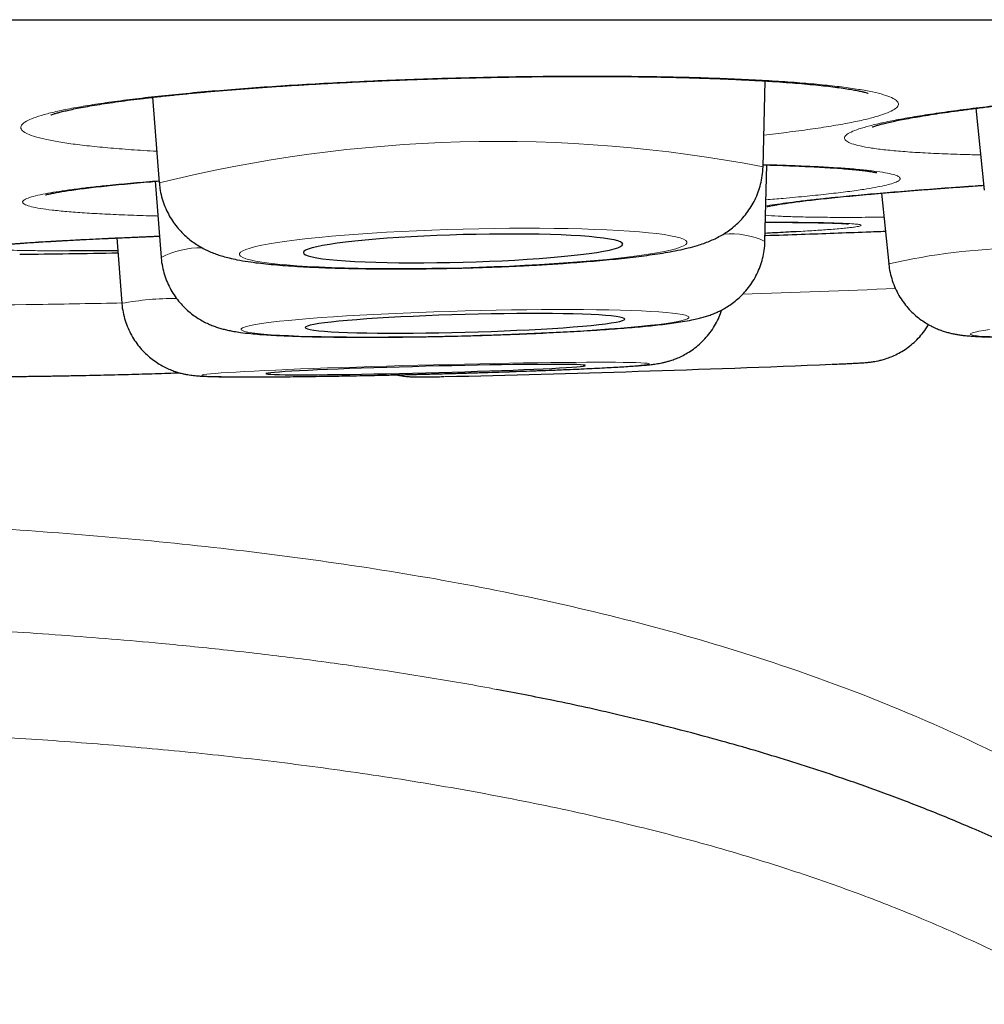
# Model space of a CAD drawing. Header units: millimetres. Extents: x 8 to 869, y 12 to 812.
# Tile 11 of 232: x 410.17 to 413.87, y 321.24 to 325.02. Entities that reach past the tile are written whole.
import ezdxf

# ---------------------------------------------------------------- set-up
doc = ezdxf.new("R2010")
doc.units = ezdxf.units.MM

msp = doc.modelspace()

# ---------------------------------------------------------------- linework, layer by layer
at = {"color": 7, "linetype": 'Continuous', "lineweight": 30}
for p, q in [((391.7188, 325.0155), (425.0537, 325.0155)), ((413.0171, 324.4511), (413.0256, 324.7803)), ((410.6748, 324.7176), (410.7008, 324.3893)), ((413.8335, 324.6753), (413.866, 324.3613)), ((413.0243, 324.1645), (413.0319, 324.4579)), ((410.6848, 324.395), (410.708, 324.1025)), ((413.4722, 324.3497), (413.4997, 324.0779)), ((410.5378, 324.1776), (410.5574, 323.9269)), ((413.4997, 324.0776), (413.4997, 324.0779))]:
    msp.add_line(p, q, dxfattribs=at)
at = {"color": 252, "linetype": 'Continuous', "lineweight": 0, "flags": 128}
for points in [[(411.8665, 324.0635), (411.9264, 324.0653), (411.986, 324.0674), (412.045, 324.0699), (412.1032, 324.0727), (412.1602, 324.0758), (412.2158, 324.0792), (412.2696, 324.0829), (412.3215, 324.0868), (412.3712, 324.091), (412.4184, 324.0954), (412.463, 324.1001), (412.5046, 324.1049), (412.5431, 324.1099), (412.5784, 324.115), (412.6101, 324.1202), (412.6383, 324.1255), (412.6627, 324.1309), (412.6832, 324.1363), (412.6997, 324.1417), (412.7121, 324.1471), (412.7205, 324.1524), (412.7247, 324.1576), (412.7247, 324.1628), (412.7205, 324.1679), (412.7121, 324.1727), (412.6997, 324.1775), (412.6832, 324.182), (412.6627, 324.1863), (412.6383, 324.1904), (412.6101, 324.1942), (412.5784, 324.1977), (412.5431, 324.201), (412.5046, 324.2039), (412.463, 324.2065), (412.4184, 324.2088), (412.3712, 324.2107), (412.3215, 324.2123), (412.2696, 324.2135), (412.2158, 324.2144), (412.1602, 324.2148), (412.1032, 324.2149), (412.045, 324.2146), (411.986, 324.2139), (411.9264, 324.2129), (411.8665, 324.2115), (411.8066, 324.2097), (411.747, 324.2076), (411.688, 324.2052), (411.6298, 324.2024), (411.5728, 324.1993), (411.5172, 324.1959), (411.4634, 324.1922), (411.4115, 324.1882), (411.3618, 324.184), (411.3146, 324.1796), (411.27, 324.1749), (411.2284, 324.1701), (411.1899, 324.1652), (411.1546, 324.16), (411.1229, 324.1548), (411.0947, 324.1495), (411.0704, 324.1442), (411.0499, 324.1388), (411.0333, 324.1334), (411.0209, 324.128), (411.0125, 324.1226), (411.0084, 324.1174), (411.0084, 324.1122), (411.0125, 324.1072), (411.0209, 324.1023), (411.0333, 324.0976), (411.0499, 324.093), (411.0704, 324.0887), (411.0947, 324.0846), (411.1229, 324.0808), (411.1546, 324.0773), (411.1899, 324.074), (411.2284, 324.0711), (411.27, 324.0685), (411.3146, 324.0662), (411.3618, 324.0643), (411.4115, 324.0627), (411.4634, 324.0615), (411.5172, 324.0607), (411.5728, 324.0602), (411.6298, 324.0601), (411.688, 324.0604), (411.747, 324.0611), (411.8066, 324.0621), (411.8665, 324.0635)], [(411.8738, 323.8023), (411.9337, 323.804), (411.9933, 323.806), (412.0523, 323.8081), (412.1105, 323.8105), (412.1675, 323.813), (412.223, 323.8157), (412.2769, 323.8186), (412.3288, 323.8217), (412.3785, 323.8249), (412.4257, 323.8282), (412.4703, 323.8316), (412.5119, 323.8351), (412.5504, 323.8386), (412.5856, 323.8423), (412.6174, 323.8459), (412.6455, 323.8496), (412.6699, 323.8533), (412.6904, 323.857), (412.7069, 323.8606), (412.7194, 323.8642), (412.7277, 323.8677), (412.7319, 323.8711), (412.7319, 323.8744), (412.7277, 323.8777), (412.7194, 323.8807), (412.7069, 323.8836), (412.6904, 323.8864), (412.6699, 323.889), (412.6455, 323.8914), (412.6174, 323.8935), (412.5856, 323.8955), (412.5504, 323.8973), (412.5119, 323.8988), (412.4703, 323.9001), (412.4257, 323.9011), (412.3785, 323.9019), (412.3288, 323.9024), (412.2769, 323.9027), (412.223, 323.9027), (412.1675, 323.9025), (412.1105, 323.902), (412.0523, 323.9012), (411.9933, 323.9002), (411.9337, 323.899), (411.8738, 323.8975), (411.8139, 323.8958), (411.7543, 323.8939), (411.6952, 323.8917), (411.6371, 323.8894), (411.5801, 323.8868), (411.5245, 323.8841), (411.4707, 323.8812), (411.4187, 323.8782), (411.3691, 323.875), (411.3218, 323.8717), (411.2773, 323.8683), (411.2357, 323.8648), (411.1971, 323.8612), (411.1619, 323.8576), (411.1301, 323.8539), (411.102, 323.8502), (411.0776, 323.8465), (411.0571, 323.8429), (411.0406, 323.8392), (411.0281, 323.8357), (411.0198, 323.8321), (411.0156, 323.8287), (411.0156, 323.8254), (411.0198, 323.8222), (411.0281, 323.8191), (411.0406, 323.8162), (411.0571, 323.8135), (411.0776, 323.8109), (411.102, 323.8085), (411.1301, 323.8063), (411.1619, 323.8043), (411.1971, 323.8026), (411.2357, 323.8011), (411.2773, 323.7998), (411.3218, 323.7988), (411.3691, 323.798), (411.4187, 323.7974), (411.4707, 323.7972), (411.5245, 323.7971), (411.5801, 323.7974), (411.6371, 323.7979), (411.6952, 323.7986), (411.7543, 323.7996), (411.8139, 323.8008), (411.8738, 323.8023)], [(413.8861, 323.8256), (413.8638, 323.8223), (413.8454, 323.8193), (413.831, 323.8163), (413.8207, 323.8136), (413.8145, 323.811), (413.8126, 323.8086), (413.8148, 323.8064), (413.8211, 323.8044), (413.8316, 323.8027), (413.8462, 323.8011), (413.8648, 323.7998), (413.8874, 323.7988)], [(412.5815, 323.6943), (412.5794, 323.6955), (412.5731, 323.6965), (412.5626, 323.6975), (412.5481, 323.6983), (412.5296, 323.699), (412.5071, 323.6995), (412.4808, 323.7), (412.4508, 323.7003), (412.4172, 323.7004), (412.3803, 323.7004), (412.3402, 323.7003), (412.2971, 323.7001), (412.2511, 323.6997), (412.2026, 323.6992), (412.1518, 323.6985), (412.0988, 323.6977), (412.0441, 323.6968), (411.9877, 323.6958), (411.9301, 323.6947), (411.8715, 323.6934), (411.8121, 323.6921), (411.7523, 323.6906), (411.6924, 323.6891), (411.6326, 323.6875), (411.5733, 323.6858), (411.5146, 323.684), (411.457, 323.6822), (411.4007, 323.6804), (411.346, 323.6785), (411.2931, 323.6765), (411.2423, 323.6746), (411.1938, 323.6726), (411.1479, 323.6707), (411.1048, 323.6687), (411.0647, 323.6668), (411.0278, 323.6649), (410.9944, 323.663), (410.9644, 323.6612), (410.9382, 323.6594), (410.9157, 323.6577), (410.8973, 323.6561), (410.8828, 323.6545), (410.8724, 323.6531), (410.8662, 323.6517), (410.8641, 323.6504), (410.8662, 323.6492), (410.8725, 323.6482), (410.883, 323.6473), (410.8975, 323.6464), (410.916, 323.6458), (410.9385, 323.6452), (410.9648, 323.6448), (410.9948, 323.6445), (411.0284, 323.6443), (411.0653, 323.6443), (411.1054, 323.6444), (411.1486, 323.6447), (411.1945, 323.6451), (411.243, 323.6456), (411.2938, 323.6462), (411.3468, 323.647), (411.4015, 323.6479), (411.4579, 323.6489), (411.5155, 323.6501), (411.5741, 323.6513), (411.6335, 323.6527), (411.6933, 323.6541), (411.7532, 323.6556), (411.813, 323.6573), (411.8724, 323.6589), (411.931, 323.6607), (411.9886, 323.6625), (412.0449, 323.6644), (412.0996, 323.6663), (412.1525, 323.6682), (412.2034, 323.6701), (412.2518, 323.6721), (412.2977, 323.6741), (412.3408, 323.676), (412.3809, 323.6779), (412.4178, 323.6798), (412.4513, 323.6817), (412.4812, 323.6835), (412.5074, 323.6853), (412.5299, 323.687), (412.5484, 323.6887), (412.5628, 323.6902), (412.5732, 323.6917), (412.5794, 323.6931), (412.5815, 323.6943)]]:
    msp.add_lwpolyline(points, dxfattribs=at)
at = {"color": 7, "linetype": 'Continuous', "lineweight": 30, "flags": 128}
for points in [[(411.8665, 324.0847), (411.9171, 324.0862), (411.9674, 324.0881), (412.0169, 324.0903), (412.0655, 324.0928), (412.1126, 324.0957), (412.1581, 324.0988), (412.2016, 324.1022), (412.2428, 324.1058), (412.2815, 324.1097), (412.3173, 324.1137), (412.35, 324.1179), (412.3795, 324.1222), (412.4054, 324.1267), (412.4276, 324.1312), (412.446, 324.1357), (412.4605, 324.1403), (412.4709, 324.1448), (412.4771, 324.1493), (412.4792, 324.1537), (412.4771, 324.158), (412.4709, 324.1622), (412.4605, 324.1662), (412.446, 324.17), (412.4276, 324.1736), (412.4054, 324.1769), (412.3795, 324.18), (412.35, 324.1827), (412.3173, 324.1852), (412.2815, 324.1873), (412.2428, 324.1891), (412.2016, 324.1906), (412.1581, 324.1917), (412.1126, 324.1924), (412.0655, 324.1927), (412.0169, 324.1927), (411.9674, 324.1923), (411.9171, 324.1915), (411.8665, 324.1903), (411.8159, 324.1888), (411.7657, 324.1869), (411.7161, 324.1847), (411.6676, 324.1822), (411.6204, 324.1793), (411.5749, 324.1762), (411.5314, 324.1728), (411.4902, 324.1692), (411.4515, 324.1654), (411.4157, 324.1613), (411.383, 324.1571), (411.3536, 324.1528), (411.3276, 324.1484), (411.3054, 324.1439), (411.287, 324.1393), (411.2725, 324.1348), (411.2621, 324.1302), (411.2559, 324.1257), (411.2538, 324.1213), (411.2559, 324.117), (411.2621, 324.1128), (411.2725, 324.1088), (411.287, 324.105), (411.3054, 324.1015), (411.3276, 324.0981), (411.3536, 324.0951), (411.383, 324.0923), (411.4157, 324.0898), (411.4515, 324.0877), (411.4902, 324.0859), (411.5314, 324.0844), (411.5749, 324.0834), (411.6204, 324.0826), (411.6676, 324.0823), (411.7161, 324.0824), (411.7657, 324.0828), (411.8159, 324.0836), (411.8665, 324.0847)], [(411.8738, 323.816), (411.9244, 323.8174), (411.9746, 323.8191), (412.0242, 323.821), (412.0727, 323.8231), (412.1199, 323.8254), (412.1654, 323.8278), (412.2089, 323.8304), (412.2501, 323.8331), (412.2888, 323.836), (412.3246, 323.8389), (412.3573, 323.8419), (412.3867, 323.845), (412.4126, 323.8481), (412.4349, 323.8512), (412.4533, 323.8543), (412.4677, 323.8574), (412.4781, 323.8604), (412.4844, 323.8634), (412.4865, 323.8662), (412.4844, 323.869), (412.4781, 323.8716), (412.4677, 323.8741), (412.4533, 323.8764), (412.4349, 323.8785), (412.4126, 323.8804), (412.3867, 323.8822), (412.3573, 323.8837), (412.3246, 323.8849), (412.2888, 323.886), (412.2501, 323.8868), (412.2089, 323.8873), (412.1654, 323.8876), (412.1199, 323.8876), (412.0727, 323.8873), (412.0242, 323.8869), (411.9746, 323.8861), (411.9244, 323.8851), (411.8738, 323.8839), (411.8232, 323.8824), (411.7729, 323.8807), (411.7234, 323.8788), (411.6748, 323.8767), (411.6276, 323.8745), (411.5821, 323.872), (411.5386, 323.8694), (411.4974, 323.8667), (411.4588, 323.8639), (411.423, 323.8609), (411.3902, 323.8579), (411.3608, 323.8548), (411.3349, 323.8517), (411.3127, 323.8486), (411.2942, 323.8455), (411.2798, 323.8424), (411.2694, 323.8394), (411.2631, 323.8365), (411.2611, 323.8336), (411.2631, 323.8308), (411.2694, 323.8282), (411.2798, 323.8258), (411.2942, 323.8235), (411.3127, 323.8213), (411.3349, 323.8194), (411.3608, 323.8177), (411.3902, 323.8162), (411.423, 323.8149), (411.4588, 323.8139), (411.4974, 323.8131), (411.5386, 323.8126), (411.5821, 323.8123), (411.6276, 323.8123), (411.6748, 323.8125), (411.7234, 323.813), (411.7729, 323.8137), (411.8232, 323.8147), (411.8738, 323.816)], [(412.3355, 323.688), (412.3334, 323.689), (412.3271, 323.6899), (412.3167, 323.6906), (412.3022, 323.6912), (412.2838, 323.6917), (412.2615, 323.6921), (412.2356, 323.6923), (412.2062, 323.6924), (412.1734, 323.6924), (412.1376, 323.6922), (412.0989, 323.6918), (412.0577, 323.6914), (412.0142, 323.6908), (411.9687, 323.6901), (411.9215, 323.6893), (411.8729, 323.6883), (411.8233, 323.6873), (411.7731, 323.6861), (411.7225, 323.6849), (411.6719, 323.6835), (411.6216, 323.6821), (411.5721, 323.6806), (411.5235, 323.6791), (411.4764, 323.6775), (411.4309, 323.6759), (411.3874, 323.6743), (411.3462, 323.6726), (411.3076, 323.6709), (411.2718, 323.6693), (411.2391, 323.6677), (411.2097, 323.6661), (411.1838, 323.6645), (411.1615, 323.663), (411.1432, 323.6616), (411.1287, 323.6602), (411.1184, 323.659), (411.1121, 323.6578), (411.1101, 323.6567), (411.1122, 323.6557), (411.1185, 323.6549), (411.1289, 323.6541), (411.1434, 323.6535), (411.1618, 323.653), (411.1841, 323.6526), (411.21, 323.6524), (411.2395, 323.6523), (411.2722, 323.6524), (411.308, 323.6526), (411.3467, 323.6529), (411.3879, 323.6533), (411.4315, 323.6539), (411.477, 323.6546), (411.5242, 323.6555), (411.5727, 323.6564), (411.6223, 323.6575), (411.6725, 323.6586), (411.7231, 323.6599), (411.7737, 323.6612), (411.824, 323.6626), (411.8735, 323.6641), (411.9221, 323.6656), (411.9692, 323.6672), (412.0147, 323.6688), (412.0582, 323.6705), (412.0994, 323.6721), (412.138, 323.6738), (412.1738, 323.6754), (412.2065, 323.6771), (412.2359, 323.6787), (412.2618, 323.6802), (412.2841, 323.6817), (412.3025, 323.6831), (412.3169, 323.6845), (412.3272, 323.6858), (412.3335, 323.687), (412.3355, 323.688)]]:
    msp.add_lwpolyline(points, dxfattribs=at)
at = {"color": 252, "linetype": 'Continuous', "lineweight": 0}
for centre, radius, start, end in [((412, 319.1635), 5.3845, 79.1114, 103.9616), ((412.892, 323.8801), 0.3136, 65.0431, 94.6693), ((410.8569, 323.8204), 0.3191, 88.5175, 117.8159), ((414.0317, 321.7894), 2.3495, 90.7806, 103.0885), ((410.6246, 392.8426), 68.9201, 271.924635, 272.413456), ((410.7694, 322.7507), 1.1951, 90.1353, 100.2198), ((409.7437, 356.6408), 32.7221, 269.64236, 270.85836), ((409.7007, 361.7462), 37.8276, 270.80752, 271.29966)]:
    msp.add_arc(centre, radius, start, end, dxfattribs=at)
at = {"color": 7, "linetype": 'Continuous', "lineweight": 30}
for centre, radius, start, end in [((408.3863, 454.1026), 130, 270.784149, 270.950264), ((409.9177, 406.2565), 82.6324, 271.301965, 272.33171)]:
    msp.add_arc(centre, radius, start, end, dxfattribs=at)
for points, knots in [([(410.2854, 324.6496), (410.2855, 324.6496), (410.2858, 324.6498), (410.2899, 324.6514), (410.2973, 324.6539), (410.3086, 324.6574), (410.3237, 324.6615), (410.3429, 324.6662), (410.3663, 324.6714), (410.3937, 324.6769), (410.4255, 324.6828), (410.4612, 324.6889), (410.5008, 324.695), (410.5439, 324.7013), (410.5904, 324.7075), (410.6401, 324.7136), (410.6926, 324.7197), (410.7479, 324.7256), (410.806, 324.7315), (410.8667, 324.7372), (410.9298, 324.7427), (410.9951, 324.748), (411.0625, 324.7531), (411.1307, 324.7579), (411.1795, 324.7612), (411.2177, 324.7636), (411.2573, 324.766), (411.3191, 324.7696), (411.3936, 324.7736), (411.4691, 324.7773), (411.5455, 324.7808), (411.6227, 324.7839), (411.7005, 324.7868), (411.7787, 324.7893), (411.8572, 324.7915), (411.9355, 324.7934), (412.0135, 324.795), (412.0912, 324.7963), (412.1686, 324.7972), (412.2453, 324.7978), (412.3211, 324.798), (412.3957, 324.798), (412.4688, 324.7976), (412.5398, 324.7968), (412.6088, 324.7958), (412.676, 324.7944), (412.7418, 324.7927), (412.8059, 324.7906), (412.8681, 324.7883), (412.9283, 324.7856), (412.986, 324.7827), (413.0412, 324.7794), (413.0934, 324.776), (413.1424, 324.7722), (413.188, 324.7683), (413.2301, 324.7642), (413.2683, 324.76), (413.3024, 324.7558), (413.3323, 324.7515), (413.3576, 324.7474), (413.3791, 324.7434), (413.3957, 324.7398), (413.4079, 324.7368), (413.4157, 324.7345), (413.4201, 324.7331), (413.4204, 324.733), (413.4205, 324.7329)], [0, 0, 0, 0, 0.008136, 0.018805, 0.030419, 0.042931, 0.056247, 0.070241, 0.084496, 0.099732, 0.115458, 0.131574, 0.147987, 0.164617, 0.181397, 0.19827, 0.21519, 0.232073, 0.249155, 0.266268, 0.283414, 0.300595, 0.317815, 0.335081, 0.351466, 0.353487, 0.362618, 0.379902, 0.397163, 0.414422, 0.431687, 0.448966, 0.466267, 0.483596, 0.500962, 0.518292, 0.535531, 0.552837, 0.570188, 0.58756, 0.604921, 0.622244, 0.639503, 0.656676, 0.673549, 0.690516, 0.707605, 0.724797, 0.742072, 0.759401, 0.776756, 0.794092, 0.81137, 0.828546, 0.845576, 0.86241, 0.878993, 0.895259, 0.911136, 0.926531, 0.941357, 0.956318, 0.969014, 0.980863, 0.991775, 1, 1, 1, 1]), ([(413.4355, 324.6034), (413.4355, 324.6034), (413.435, 324.6031), (413.4369, 324.604), (413.4415, 324.6057), (413.45, 324.6084), (413.4622, 324.612), (413.4784, 324.6163), (413.4986, 324.6211), (413.5229, 324.6265), (413.5511, 324.6321), (413.5834, 324.6382), (413.6199, 324.6445), (413.6602, 324.6511), (413.704, 324.6577), (413.7512, 324.6645), (413.8014, 324.6712), (413.8545, 324.678), (413.9103, 324.6847), (413.9688, 324.6914), (414.03, 324.6981), (414.0934, 324.7046), (414.1591, 324.711), (414.2268, 324.7174), (414.2964, 324.7235), (414.3502, 324.7281), (414.3934, 324.7316), (414.4368, 324.7351), (414.4989, 324.7399), (414.5738, 324.7454), (414.6497, 324.7506), (414.7263, 324.7557), (414.8037, 324.7605), (414.8817, 324.765), (414.96, 324.7693), (415.0385, 324.7734), (415.1168, 324.7771), (415.1948, 324.7806), (415.2724, 324.7838), (415.3496, 324.7866), (415.4261, 324.7892), (415.5017, 324.7914), (415.576, 324.7934), (415.6487, 324.795), (415.7194, 324.7962), (415.788, 324.7971), (415.8548, 324.7977), (415.92, 324.7979), (415.9836, 324.7979), (416.0453, 324.7975), (416.1049, 324.7968), (416.1621, 324.7957), (416.2165, 324.7944), (416.2681, 324.7927), (416.3165, 324.7907), (416.3615, 324.7885), (416.4029, 324.7861), (416.4404, 324.7834), (416.4739, 324.7806), (416.5031, 324.7776), (416.5278, 324.7747), (416.5478, 324.7718), (416.5634, 324.7692), (416.5748, 324.767), (416.5822, 324.7653), (416.5861, 324.7642), (416.5861, 324.7642), (416.5862, 324.7642)], [0, 0, 0, 0, 0.000782, 0.010588, 0.021398, 0.033209, 0.045954, 0.059509, 0.073724, 0.088461, 0.10318, 0.118998, 0.135167, 0.151609, 0.168249, 0.185024, 0.20188, 0.218774, 0.235607, 0.252636, 0.269688, 0.286765, 0.30387, 0.321009, 0.338188, 0.355415, 0.359918, 0.368999, 0.386196, 0.403367, 0.420535, 0.437708, 0.454895, 0.472101, 0.489336, 0.506606, 0.52384, 0.540983, 0.558193, 0.575447, 0.592722, 0.609988, 0.627215, 0.644381, 0.661462, 0.678246, 0.695122, 0.71212, 0.729223, 0.746409, 0.763651, 0.780922, 0.798178, 0.815379, 0.832485, 0.849449, 0.866224, 0.882752, 0.898971, 0.914802, 0.93015, 0.944918, 0.958266, 0.970864, 0.982562, 0.99326, 1, 1, 1, 1]), ([(413.0173, 324.4583), (413.0297, 324.458), (413.0606, 324.4571), (413.1068, 324.4556), (413.1561, 324.4536), (413.2022, 324.4515), (413.2451, 324.4493), (413.2846, 324.4468), (413.3205, 324.4443), (413.3524, 324.4416), (413.3802, 324.439), (413.4037, 324.4363), (413.4224, 324.4339), (413.4364, 324.4317), (413.4461, 324.4299), (413.4516, 324.4288), (413.4541, 324.4281), (413.4536, 324.4283), (413.4535, 324.4283)], [0, 0, 0, 0, 0.050817, 0.126448, 0.201868, 0.277044, 0.351923, 0.426428, 0.500445, 0.573664, 0.644333, 0.714068, 0.782077, 0.84096, 0.895908, 0.946181, 0.991355, 1, 1, 1, 1]), ([(411.8665, 324.0624), (411.8767, 324.0627), (411.9064, 324.0635), (411.9554, 324.0651), (412.0133, 324.0673), (412.0706, 324.0698), (412.1271, 324.0726), (412.1827, 324.0757), (412.2371, 324.0792), (412.2901, 324.0828), (412.3416, 324.0868), (412.3915, 324.0911), (412.4396, 324.0956), (412.4858, 324.1003), (412.53, 324.1054), (412.5724, 324.1108), (412.6131, 324.1167), (412.6525, 324.1231), (412.6917, 324.1304), (412.7291, 324.1387), (412.7616, 324.1475), (412.7886, 324.1563), (412.8109, 324.1648), (412.8322, 324.1742), (412.853, 324.185), (412.8738, 324.1976), (412.8947, 324.2124), (412.9155, 324.2297), (412.9357, 324.2497), (412.9547, 324.2724), (412.9719, 324.2976), (412.9869, 324.3249), (412.9992, 324.354), (413.0086, 324.3844), (413.0146, 324.4167), (413.0174, 324.4391), (413.0171, 324.4509), (413.0171, 324.4511)], [0, 0, 0, 0, 0.0185865, 0.0539178, 0.0892628, 0.1246307, 0.1600364, 0.1954966, 0.231031, 0.2666635, 0.3024244, 0.3383529, 0.3745019, 0.410945, 0.4477889, 0.4851953, 0.5234245, 0.5629289, 0.6045881, 0.6504286, 0.6921465, 0.7191268, 0.7430651, 0.7643304, 0.7839883, 0.8028737, 0.8215834, 0.8403635, 0.8594316, 0.8788128, 0.898434, 0.918209, 0.9380729, 0.9579825, 0.9779177, 0.9997093, 1, 1, 1, 1]), ([(410.2642, 324.3428), (410.2641, 324.3427), (410.2639, 324.3427), (410.2667, 324.3435), (410.2728, 324.3451), (410.2814, 324.3471), (410.2913, 324.3492), (410.3037, 324.3516), (410.321, 324.3547), (410.3447, 324.3586), (410.3723, 324.3626), (410.4038, 324.3669), (410.4392, 324.3712), (410.4783, 324.3757), (410.5209, 324.3802), (410.5668, 324.3847), (410.616, 324.3892), (410.6605, 324.3931), (410.6896, 324.3954), (410.7003, 324.3963)], [0, 0, 0, 0, 0.0183224, 0.0621558, 0.1111864, 0.165349, 0.20245, 0.2422676, 0.30697, 0.3737687, 0.4427684, 0.5134352, 0.5853821, 0.6583298, 0.732084, 0.8065131, 0.8814808, 0.9564304, 1, 1, 1, 1]), ([(410.7013, 324.3893), (410.7018, 324.3823), (410.7031, 324.3643), (410.7093, 324.3361), (410.719, 324.3053), (410.7317, 324.2764), (410.7467, 324.2496), (410.7639, 324.2251), (410.7827, 324.2031), (410.8025, 324.1836), (410.823, 324.1667), (410.8436, 324.1523), (410.8641, 324.1401), (410.8843, 324.1298), (410.9044, 324.121), (410.9249, 324.1134), (410.9467, 324.1065), (410.9715, 324.1), (411.003, 324.0931), (411.0394, 324.0869), (411.0796, 324.0815), (411.1201, 324.0771), (411.1625, 324.0733), (411.2073, 324.07), (411.2533, 324.0672), (411.3008, 324.0649), (411.35, 324.0629), (411.4007, 324.0614), (411.4529, 324.0602), (411.5066, 324.0594), (411.5614, 324.0589), (411.6174, 324.0588), (411.6743, 324.0591), (411.7318, 324.0597), (411.7898, 324.0606), (411.8348, 324.0616), (411.8604, 324.0622), (411.8665, 324.0624)], [0, 0, 0, 0, 0.013161, 0.033788, 0.054002, 0.073838, 0.093322, 0.11246, 0.131255, 0.149699, 0.167808, 0.18566, 0.203465, 0.221533, 0.240335, 0.260602, 0.283386, 0.310352, 0.344633, 0.393273, 0.435604, 0.474757, 0.516048, 0.555246, 0.593224, 0.630443, 0.667154, 0.703506, 0.739598, 0.775496, 0.81125, 0.846894, 0.882456, 0.917959, 0.953419, 0.988854, 1, 1, 1, 1]), ([(413.0335, 324.2982), (413.0334, 324.2982), (413.0332, 324.2981), (413.036, 324.2988), (413.0421, 324.3002), (413.0521, 324.3022), (413.0621, 324.304), (413.0721, 324.3057), (413.0836, 324.3076), (413.1028, 324.3105), (413.1287, 324.3142), (413.1585, 324.318), (413.1922, 324.3221), (413.2294, 324.3263), (413.2703, 324.3307), (413.3145, 324.3352), (413.362, 324.3398), (413.4125, 324.3445), (413.4658, 324.3492), (413.5219, 324.354), (413.5807, 324.3588), (413.642, 324.3636), (413.7058, 324.3684), (413.7717, 324.3732), (413.8246, 324.377), (413.856, 324.3791), (413.8641, 324.3797)], [0, 0, 0, 0, 0.0121443, 0.0412016, 0.0742083, 0.1110613, 0.1519423, 0.1605429, 0.1873362, 0.2327955, 0.2793587, 0.3270704, 0.3756163, 0.4247877, 0.4744455, 0.5245004, 0.5748963, 0.6255496, 0.6760188, 0.7266442, 0.7775363, 0.8286116, 0.8797878, 0.9309756, 0.9820797, 1, 1, 1, 1]), ([(413.0262, 324.2379), (413.0354, 324.2379), (413.0608, 324.2379), (413.0989, 324.2378), (413.1407, 324.2375), (413.179, 324.2371), (413.2135, 324.2366), (413.2444, 324.236), (413.2715, 324.2353), (413.2948, 324.2346), (413.3141, 324.2338), (413.3283, 324.233), (413.338, 324.2323), (413.343, 324.2319), (413.3451, 324.2316), (413.3446, 324.2317), (413.3446, 324.2317)], [0, 0, 0, 0, 0.0503507, 0.1385946, 0.2267451, 0.3147609, 0.4014203, 0.4871559, 0.5725043, 0.6570832, 0.7402759, 0.8210845, 0.8879668, 0.9473923, 0.998112, 1, 1, 1, 1]), ([(413.0249, 324.1871), (413.0256, 324.1871), (413.0728, 324.1887), (413.162, 324.1918), (413.291, 324.1963), (413.3993, 324.2002), (413.4624, 324.2026), (413.487, 324.2035)], [0, 0, 0, 0, 0.003933, 0.283826, 0.553886, 0.825822, 1, 1, 1, 1]), ([(413.1449, 324.2018), (413.1441, 324.2017), (413.1203, 324.2003), (413.0807, 324.1981), (413.0379, 324.1959), (413.0251, 324.1953)], [0, 0, 0, 0, 0.023065, 0.708871, 1, 1, 1, 1]), ([(410.0736, 324.148), (410.0735, 324.148), (410.0731, 324.1479), (410.0752, 324.1483), (410.0801, 324.1489), (410.089, 324.15), (410.0991, 324.1511), (410.1095, 324.1521), (410.1218, 324.1533), (410.1405, 324.1549), (410.166, 324.1569), (410.1953, 324.159), (410.2283, 324.1612), (410.265, 324.1635), (410.3051, 324.1658), (410.3486, 324.1682), (410.3953, 324.1707), (410.445, 324.1732), (410.4976, 324.1757), (410.5529, 324.1783), (410.611, 324.1808), (410.6606, 324.1829), (410.6916, 324.1842), (410.7015, 324.1846)], [0, 0, 0, 0, 0.005458, 0.037347, 0.074793, 0.117682, 0.165342, 0.185669, 0.216953, 0.271443, 0.327049, 0.383768, 0.441243, 0.499262, 0.557698, 0.616475, 0.675556, 0.734846, 0.793821, 0.852996, 0.912426, 0.972021, 1, 1, 1, 1]), ([(411.8738, 323.8019), (411.8839, 323.8021), (411.9132, 323.8029), (411.9617, 323.8044), (412.019, 323.8064), (412.0757, 323.8085), (412.1316, 323.8108), (412.1864, 323.8134), (412.24, 323.816), (412.2923, 323.8189), (412.3429, 323.8219), (412.3917, 323.825), (412.4385, 323.8283), (412.4834, 323.8317), (412.526, 323.8352), (412.5665, 323.8389), (412.6048, 323.8428), (412.6411, 323.8469), (412.6758, 323.8514), (412.7103, 323.8565), (412.7405, 323.8619), (412.7661, 323.8675), (412.7862, 323.8727), (412.8042, 323.8782), (412.8222, 323.8846), (412.8405, 323.8922), (412.8597, 323.9015), (412.8797, 323.9129), (412.9005, 323.927), (412.9215, 323.9439), (412.9421, 323.9639), (412.9615, 323.9866), (412.979, 324.0117), (412.9942, 324.039), (413.0065, 324.0679), (413.0159, 324.0982), (413.0219, 324.1304), (413.0247, 324.1527), (413.0243, 324.1644), (413.0243, 324.1645)], [0, 0, 0, 0, 0.01822, 0.052856, 0.087503, 0.122164, 0.15685, 0.191571, 0.226339, 0.261171, 0.296084, 0.331105, 0.366266, 0.401613, 0.437214, 0.473165, 0.509623, 0.546847, 0.585318, 0.626056, 0.671821, 0.702665, 0.725134, 0.745115, 0.762877, 0.779419, 0.795585, 0.81182, 0.828588, 0.846093, 0.864257, 0.882884, 0.901801, 0.920894, 0.940094, 0.959358, 0.978661, 0.999815, 1, 1, 1, 1]), ([(410.5416, 324.1285), (410.5131, 324.1283), (410.4516, 324.128), (410.391, 324.1279), (410.3611, 324.128), (410.3575, 324.128)], [0, 0, 0, 0, 0.433064, 0.932538, 1, 1, 1, 1]), ([(413.5, 324.0779), (413.5002, 324.0752), (413.501, 324.0615), (413.5061, 324.0375), (413.5151, 324.0066), (413.5273, 323.9775), (413.542, 323.9505), (413.559, 323.9257), (413.5777, 323.9033), (413.5979, 323.8835), (413.6189, 323.8662), (413.6403, 323.8517), (413.6612, 323.8397), (413.6812, 323.8303), (413.6998, 323.8229), (413.7169, 323.8173), (413.7327, 323.813), (413.7476, 323.8096), (413.7623, 323.8069), (413.7777, 323.8046), (413.7957, 323.8025), (413.8191, 323.8005), (413.8468, 323.799), (413.8784, 323.7978), (413.911, 323.7971), (413.9462, 323.7966), (413.9844, 323.7965), (414.0247, 323.7966), (414.067, 323.797), (414.1115, 323.7976), (414.158, 323.7985), (414.2065, 323.7995), (414.2568, 323.8008), (414.3087, 323.8023), (414.362, 323.804), (414.4166, 323.806), (414.4721, 323.808), (414.5285, 323.8103), (414.5854, 323.8128), (414.6426, 323.8154), (414.7, 323.8181), (414.7572, 323.821), (414.8141, 323.8241), (414.8704, 323.8272), (414.9259, 323.8305), (414.9803, 323.8338), (415.0335, 323.8372), (415.0852, 323.8407), (415.1352, 323.8442), (415.1834, 323.8478), (415.2296, 323.8514), (415.2737, 323.855), (415.3154, 323.8587), (415.3548, 323.8623), (415.3918, 323.866), (415.4264, 323.8697), (415.4588, 323.8735), (415.4896, 323.8776), (415.5205, 323.8822), (415.5468, 323.8869), (415.5695, 323.892), (415.5862, 323.8965), (415.6015, 323.9012), (415.6177, 323.907), (415.6349, 323.9142), (415.6537, 323.9235), (415.6737, 323.9351), (415.6948, 323.9498), (415.7162, 323.9675), (415.7368, 323.9883), (415.7559, 324.0117), (415.7729, 324.0374), (415.7874, 324.0651), (415.7988, 324.0944), (415.8067, 324.1213), (415.8093, 324.1385), (415.8103, 324.1453)], [0, 0, 0, 0, 0.002463, 0.012463, 0.022234, 0.031788, 0.041133, 0.05027, 0.059192, 0.067885, 0.076318, 0.084441, 0.092187, 0.099508, 0.106447, 0.113176, 0.119981, 0.12712, 0.135024, 0.144291, 0.155902, 0.172025, 0.194688, 0.214049, 0.232286, 0.25154, 0.270073, 0.288197, 0.306074, 0.323787, 0.341388, 0.358908, 0.376369, 0.393786, 0.411169, 0.428527, 0.445866, 0.46319, 0.480505, 0.497813, 0.515119, 0.532424, 0.549731, 0.567044, 0.584364, 0.601697, 0.619046, 0.636417, 0.653817, 0.671253, 0.688738, 0.706286, 0.723921, 0.741674, 0.759596, 0.77777, 0.796342, 0.815601, 0.836231, 0.860559, 0.873651, 0.882619, 0.890606, 0.89799, 0.905226, 0.912536, 0.920249, 0.928509, 0.937262, 0.946353, 0.955654, 0.965083, 0.974593, 0.984155, 0.993749, 1, 1, 1, 1]), ([(410.7082, 324.1025), (410.7082, 324.1017), (410.7085, 324.0898), (410.7126, 324.0673), (410.7203, 324.0358), (410.7315, 324.0061), (410.7452, 323.9783), (410.7613, 323.9528), (410.7792, 323.9295), (410.7986, 323.9088), (410.819, 323.8907), (410.8396, 323.8753), (410.86, 323.8625), (410.8797, 323.852), (410.8985, 323.8436), (410.9163, 323.8368), (410.9335, 323.8312), (410.9506, 323.8265), (410.9686, 323.8224), (410.9891, 323.8185), (411.0167, 323.8143), (411.0487, 323.8107), (411.085, 323.8076), (411.121, 323.8051), (411.1592, 323.803), (411.2002, 323.8012), (411.2429, 323.7998), (411.2875, 323.7986), (411.334, 323.7977), (411.3823, 323.7971), (411.4325, 323.7967), (411.4842, 323.7965), (411.5374, 323.7966), (411.5919, 323.7969), (411.6475, 323.7974), (411.7039, 323.7982), (411.761, 323.7992), (411.8177, 323.8004), (411.8553, 323.8014), (411.8738, 323.8019)], [0, 0, 0, 0, 0.001554, 0.021744, 0.041479, 0.060792, 0.079701, 0.098213, 0.116321, 0.133995, 0.151186, 0.167821, 0.183849, 0.199327, 0.214507, 0.229852, 0.245809, 0.26318, 0.283064, 0.307221, 0.339207, 0.389572, 0.429421, 0.466716, 0.506077, 0.543738, 0.580426, 0.616517, 0.652211, 0.687629, 0.722848, 0.75792, 0.792881, 0.827759, 0.862574, 0.897341, 0.932076, 0.966787, 1, 1, 1, 1]), ([(410.5575, 323.9269), (410.5575, 323.9263), (410.5578, 323.9146), (410.5617, 323.8925), (410.5693, 323.8611), (410.5804, 323.8315), (410.594, 323.8038), (410.61, 323.7782), (410.6279, 323.755), (410.6475, 323.7342), (410.6683, 323.7159), (410.6897, 323.7002), (410.7113, 323.687), (410.7323, 323.6765), (410.7519, 323.6684), (410.7696, 323.6624), (410.7851, 323.6581), (410.7988, 323.655), (410.8109, 323.6527), (410.8222, 323.651), (410.8333, 323.6496), (410.8453, 323.6485), (410.8606, 323.6474), (410.8796, 323.6464), (410.9031, 323.6456), (410.9298, 323.645), (410.9593, 323.6445), (410.9921, 323.6443), (411.0271, 323.6441), (411.0646, 323.6441), (411.1045, 323.6443), (411.1469, 323.6445), (411.1916, 323.6449), (411.2384, 323.6454), (411.2871, 323.646), (411.3377, 323.6468), (411.3899, 323.6476), (411.4434, 323.6486), (411.4981, 323.6496), (411.5537, 323.6508), (411.61, 323.6521), (411.6668, 323.6534), (411.7238, 323.6548), (411.7809, 323.6563), (411.8376, 323.6579), (411.8939, 323.6595), (411.9495, 323.6612), (412.0041, 323.6629), (412.0575, 323.6647), (412.1096, 323.6665), (412.16, 323.6684), (412.2086, 323.6702), (412.2552, 323.6721), (412.2996, 323.674), (412.3417, 323.6759), (412.3813, 323.6778), (412.4182, 323.6797), (412.4525, 323.6815), (412.4841, 323.6834), (412.513, 323.6853), (412.5395, 323.6872), (412.5645, 323.6893), (412.5858, 323.6915), (412.6034, 323.6937), (412.6176, 323.696), (412.6295, 323.6983), (412.6421, 323.7011), (412.6561, 323.7049), (412.6722, 323.71), (412.6905, 323.7171), (412.7111, 323.7267), (412.7335, 323.7394), (412.7564, 323.7553), (412.7788, 323.7742), (412.7998, 323.7959), (412.8189, 323.8201), (412.8355, 323.8464), (412.8493, 323.8735), (412.8559, 323.8924), (412.859, 323.9015)], [0, 0, 0, 0, 0.000554, 0.010511, 0.020233, 0.029733, 0.039019, 0.048092, 0.056948, 0.065576, 0.073958, 0.08206, 0.089819, 0.097135, 0.103882, 0.110008, 0.115642, 0.12107, 0.126654, 0.13269, 0.139689, 0.148371, 0.160072, 0.178603, 0.197865, 0.215988, 0.235186, 0.253506, 0.271391, 0.289035, 0.306529, 0.323925, 0.341254, 0.358533, 0.375777, 0.392995, 0.410192, 0.427374, 0.444545, 0.461707, 0.478863, 0.496014, 0.513163, 0.530311, 0.54746, 0.564611, 0.581765, 0.598925, 0.616092, 0.63327, 0.65046, 0.667668, 0.684898, 0.702158, 0.719456, 0.736806, 0.75423, 0.771758, 0.789441, 0.807372, 0.825727, 0.844908, 0.866131, 0.881469, 0.8899, 0.896773, 0.902941, 0.908866, 0.914834, 0.921272, 0.928502, 0.936544, 0.945147, 0.954086, 0.963239, 0.972533, 0.981919, 0.991368, 1, 1, 1, 1]), ([(413.2829, 323.6926), (413.2868, 323.6928), (413.301, 323.6934), (413.3224, 323.6944), (413.3471, 323.6955), (413.3686, 323.6967), (413.3875, 323.6977), (413.4016, 323.6986), (413.4125, 323.6995), (413.4207, 323.7002), (413.4285, 323.7011), (413.4364, 323.7021), (413.4457, 323.7035), (413.4571, 323.7057), (413.4713, 323.709), (413.4888, 323.714), (413.5097, 323.7216), (413.5328, 323.7322), (413.5566, 323.7457), (413.5802, 323.7622), (413.6027, 323.7816), (413.6236, 323.8036), (413.6405, 323.8249), (413.6492, 323.8394), (413.6525, 323.845)], [0, 0, 0, 0, 0.030298, 0.112243, 0.194764, 0.278295, 0.363818, 0.454168, 0.508447, 0.551382, 0.579373, 0.601956, 0.622669, 0.64309, 0.665278, 0.692071, 0.724908, 0.761938, 0.801163, 0.842204, 0.884605, 0.927924, 0.971852, 1, 1, 1, 1]), ([(409.2863, 323.6723), (409.29, 323.6711), (409.299, 323.6683), (409.3117, 323.6651), (409.325, 323.6622), (409.338, 323.6599), (409.3518, 323.6579), (409.3685, 323.6559), (409.3894, 323.6539), (409.4146, 323.6522), (409.443, 323.6507), (409.4736, 323.6494), (409.5069, 323.6482), (409.5434, 323.6472), (409.5822, 323.6464), (409.6232, 323.6457), (409.6665, 323.6451), (409.712, 323.6447), (409.7596, 323.6444), (409.809, 323.6442), (409.8602, 323.6441), (409.9128, 323.6442), (409.9668, 323.6444), (410.0219, 323.6447), (410.0779, 323.6451), (410.1345, 323.6456), (410.1916, 323.6463), (410.2488, 323.6471), (410.306, 323.648), (410.3629, 323.649), (410.4193, 323.6501), (410.4749, 323.6513), (410.5296, 323.6525), (410.583, 323.6539), (410.635, 323.6554), (410.6854, 323.6569), (410.7334, 323.6585), (410.7635, 323.6596), (410.7782, 323.6602)], [0, 0, 0, 0, 0.007783, 0.018723, 0.030328, 0.043419, 0.059128, 0.079409, 0.109026, 0.144543, 0.177507, 0.208758, 0.241747, 0.273673, 0.304997, 0.335954, 0.366672, 0.397225, 0.42766, 0.458009, 0.488293, 0.518529, 0.548728, 0.578899, 0.609049, 0.639184, 0.66931, 0.69943, 0.729548, 0.759669, 0.789795, 0.819931, 0.850082, 0.880253, 0.91045, 0.940683, 0.970962, 1, 1, 1, 1]), ([(411.6129, 323.6521), (411.6172, 323.6512), (411.6259, 323.6493), (411.6378, 323.6475), (411.6481, 323.6462), (411.6567, 323.6454), (411.6642, 323.6449), (411.6711, 323.6446), (411.6785, 323.6443), (411.6882, 323.6442), (411.7009, 323.6441), (411.7181, 323.6442), (411.7386, 323.6444), (411.7626, 323.6448), (411.781, 323.6451), (411.792, 323.6453), (411.7928, 323.6453)], [0, 0, 0, 0, 0.031475, 0.063591, 0.092994, 0.122971, 0.156022, 0.195898, 0.248149, 0.32326, 0.453867, 0.590065, 0.719697, 0.856805, 0.989824, 1, 1, 1, 1]), ([(414.1611, 321.752), (414.1103, 321.7773), (413.9988, 321.833), (413.8306, 321.9078), (413.6581, 321.9794), (413.4915, 322.0433), (413.295, 322.1133), (413.0678, 322.1867), (412.7803, 322.2695), (412.4954, 322.3407), (412.2235, 322.4008), (412.0676, 322.4305), (411.9945, 322.4445)], [0, 0, 0, 0, 0.074363, 0.163424, 0.241422, 0.31953, 0.397688, 0.515494, 0.633432, 0.791183, 0.901926, 1, 1, 1, 1])]:
    msp.add_open_spline(points, degree=3, knots=knots, dxfattribs=at)
at = {"color": 252, "linetype": 'Continuous', "lineweight": 0}
for points, knots in [([(411.1995, 324.7636), (411.2435, 324.7662), (411.3317, 324.7716), (411.4689, 324.7785), (411.6085, 324.7845), (411.7498, 324.7895), (411.8918, 324.7935), (412.0337, 324.7965), (412.1743, 324.7984), (412.3125, 324.7992), (412.4474, 324.7989), (412.5782, 324.7976), (412.7039, 324.7952), (412.8235, 324.7917), (412.936, 324.7872), (413.0409, 324.7817), (413.1375, 324.7752), (413.225, 324.7679), (413.3024, 324.7596), (413.3697, 324.7506), (413.4263, 324.7408), (413.4718, 324.7304), (413.5054, 324.7193), (413.5275, 324.7078), (413.5377, 324.6958), (413.5361, 324.6834), (413.5222, 324.6708), (413.4965, 324.658), (413.4592, 324.6452), (413.4106, 324.6323), (413.3507, 324.6196), (413.2802, 324.6071), (413.1995, 324.5948), (413.1134, 324.5833), (413.0501, 324.5762), (413.0203, 324.5728)], [0, 0, 0, 0, 0.030354, 0.060816, 0.091278, 0.121631, 0.151985, 0.182447, 0.212909, 0.243263, 0.273617, 0.304079, 0.334541, 0.364894, 0.395248, 0.42571, 0.456172, 0.486526, 0.516879, 0.547342, 0.577804, 0.608157, 0.638511, 0.668973, 0.699435, 0.729789, 0.760142, 0.790604, 0.821067, 0.85142, 0.881774, 0.912236, 0.942698, 0.973052, 1, 1, 1, 1]), ([(410.6912, 324.5106), (410.6745, 324.5115), (410.6231, 324.5142), (410.5462, 324.5199), (410.4607, 324.5275), (410.3856, 324.5359), (410.3211, 324.5451), (410.2674, 324.5551), (410.2247, 324.5657), (410.1937, 324.5769), (410.1747, 324.5886), (410.1676, 324.6006), (410.1723, 324.6131), (410.1889, 324.6257), (410.2175, 324.6385), (410.2578, 324.6514), (410.3093, 324.6642), (410.3716, 324.6769), (410.4448, 324.6894), (410.5279, 324.7016), (410.6204, 324.7134), (410.7214, 324.7247), (410.8307, 324.7355), (410.9474, 324.7456), (411.0701, 324.7551), (411.1564, 324.7607), (411.1995, 324.7636)], [0, 0, 0, 0, 0.0205072, 0.0631679, 0.1058285, 0.1483372, 0.1908459, 0.2335065, 0.2761671, 0.3186758, 0.3611846, 0.4038452, 0.4465058, 0.4890145, 0.5315232, 0.5741838, 0.6168445, 0.6593532, 0.7018619, 0.7445225, 0.7871832, 0.8296919, 0.872193, 0.9148459, 0.9574989, 1, 1, 1, 1]), ([(413.852, 324.4965), (413.8296, 324.497), (413.7729, 324.4981), (413.6917, 324.5012), (413.6079, 324.5055), (413.5345, 324.5109), (413.4718, 324.5172), (413.4199, 324.5245), (413.3792, 324.5326), (413.3501, 324.5416), (413.333, 324.5513), (413.3278, 324.5616), (413.3344, 324.5726), (413.3529, 324.5841), (413.3834, 324.596), (413.4255, 324.6083), (413.4788, 324.6209), (413.5428, 324.6337), (413.6175, 324.6465), (413.7021, 324.6594), (413.7959, 324.6721), (413.8982, 324.6847), (414.0086, 324.697), (414.1263, 324.709), (414.2498, 324.7205), (414.3366, 324.7278), (414.3799, 324.7314)], [0, 0, 0, 0, 0.0276382, 0.0699886, 0.1123391, 0.1545388, 0.1967385, 0.2390889, 0.2814394, 0.3236391, 0.3658388, 0.4081892, 0.4505397, 0.4927394, 0.5349391, 0.5772896, 0.61964, 0.6618397, 0.7040394, 0.7463899, 0.7887404, 0.8309401, 0.8731297, 0.91547, 0.9578104, 1, 1, 1, 1]), ([(413.0173, 324.4591), (413.0177, 324.4591), (413.0538, 324.4583), (413.1182, 324.4561), (413.2089, 324.4525), (413.2892, 324.4481), (413.3595, 324.4431), (413.4189, 324.4375), (413.4673, 324.4314), (413.5045, 324.4248), (413.53, 324.4177), (413.5433, 324.4102), (413.5447, 324.4024), (413.5344, 324.3942), (413.5134, 324.3863), (413.4839, 324.3787), (413.4484, 324.3715), (413.4022, 324.3637), (413.3433, 324.3555), (413.2706, 324.3467), (413.1876, 324.3381), (413.107, 324.3306), (413.0507, 324.3261), (413.0285, 324.3243)], [0, 0, 0, 0, 0.000631, 0.052728, 0.105011, 0.157294, 0.209391, 0.261488, 0.313771, 0.366054, 0.418151, 0.470248, 0.522531, 0.574814, 0.626911, 0.670326, 0.713795, 0.75721, 0.809307, 0.86159, 0.913873, 0.96597, 1, 1, 1, 1]), ([(410.3957, 324.3674), (410.4138, 324.3696), (410.4501, 324.3739), (410.5185, 324.3811), (410.6002, 324.3889), (410.6669, 324.3944), (410.7002, 324.3971)], [0, 0, 0, 0, 0.215261, 0.430523, 0.716204, 1, 1, 1, 1]), ([(410.6954, 324.2618), (410.689, 324.262), (410.6474, 324.2629), (410.5786, 324.2654), (410.4906, 324.2692), (410.4128, 324.2737), (410.3451, 324.2789), (410.2881, 324.2846), (410.2426, 324.2908), (410.2085, 324.2976), (410.186, 324.3048), (410.1753, 324.3124), (410.1769, 324.3203), (410.1904, 324.3285), (410.2157, 324.337), (410.2504, 324.3451), (410.2927, 324.3528), (410.3395, 324.3601), (410.377, 324.3649), (410.3957, 324.3674)], [0, 0, 0, 0, 0.01163, 0.075304, 0.138979, 0.202881, 0.266783, 0.330458, 0.394133, 0.458035, 0.521937, 0.585612, 0.649286, 0.713188, 0.777091, 0.840765, 0.893822, 0.946944, 1, 1, 1, 1]), ([(413.1862, 324.3222), (413.2044, 324.3242), (413.2409, 324.3283), (413.3096, 324.3354), (413.3924, 324.3432), (413.4918, 324.3519), (413.5991, 324.3607), (413.7142, 324.3694), (413.803, 324.3759), (413.8548, 324.3793), (413.8641, 324.3799)], [0, 0, 0, 0, 0.111887, 0.223775, 0.372268, 0.521291, 0.670314, 0.818807, 0.9673, 1, 1, 1, 1]), ([(413.0278, 324.2999), (413.0329, 324.3009), (413.0479, 324.3038), (413.0828, 324.309), (413.1295, 324.3155), (413.1673, 324.3199), (413.1862, 324.3222)], [0, 0, 0, 0, 0.145325, 0.430099, 0.715226, 1, 1, 1, 1]), ([(413.0262, 324.2381), (413.0274, 324.2381), (413.0595, 324.2382), (413.1145, 324.2379), (413.1887, 324.2374), (413.2514, 324.2364), (413.3031, 324.235), (413.344, 324.2333), (413.373, 324.2312), (413.3901, 324.2287), (413.3954, 324.226), (413.3887, 324.2229), (413.3722, 324.2199), (413.3508, 324.2173), (413.3286, 324.2149), (413.3018, 324.2125), (413.2645, 324.2096), (413.2145, 324.206), (413.168, 324.2032), (413.1449, 324.2018)], [0, 0, 0, 0, 0.002535, 0.07149, 0.1417, 0.209444, 0.278399, 0.347355, 0.417565, 0.485309, 0.554264, 0.623219, 0.693429, 0.736179, 0.779226, 0.822273, 0.86562, 0.933364, 1, 1, 1, 1]), ([(413.4815, 324.2576), (413.4737, 324.2575), (413.4307, 324.2569), (413.3609, 324.2565), (413.2734, 324.2566), (413.1963, 324.2575), (413.1289, 324.2591), (413.0735, 324.2614), (413.0398, 324.2634), (413.0279, 324.2647), (413.0269, 324.2648)], [0, 0, 0, 0, 0.0355991, 0.1939022, 0.3522052, 0.5110739, 0.6699426, 0.8282456, 0.9865487, 1, 1, 1, 1]), ([(410.3575, 324.128), (410.3336, 324.1281), (410.282, 324.1282), (410.2145, 324.1289), (410.1541, 324.13), (410.105, 324.1315), (410.0674, 324.1333), (410.0411, 324.1355), (410.0269, 324.138), (410.0247, 324.1409), (410.0344, 324.144), (410.056, 324.1474), (410.0854, 324.1507), (410.1177, 324.1536), (410.1489, 324.156), (410.1842, 324.1586), (410.2113, 324.1604), (410.225, 324.1613)], [0, 0, 0, 0, 0.064803, 0.13952, 0.215596, 0.289, 0.363717, 0.438434, 0.514511, 0.587915, 0.662632, 0.737349, 0.813425, 0.859746, 0.906389, 0.953032, 1, 1, 1, 1]), ([(410.225, 324.1613), (410.2423, 324.1624), (410.277, 324.1645), (410.3425, 324.1682), (410.4217, 324.1723), (410.5175, 324.1769), (410.6108, 324.181), (410.6751, 324.1837), (410.7015, 324.1847)], [0, 0, 0, 0, 0.145062, 0.290125, 0.479613, 0.672491, 0.865369, 1, 1, 1, 1]), ([(416.2666, 319.3197), (416.2171, 319.5117), (416.1183, 319.8955), (415.8683, 320.4375), (415.5395, 320.9339), (415.1388, 321.3747), (414.6794, 321.7537), (414.1766, 322.0721), (413.6425, 322.3342), (412.9759, 322.5876), (412.1712, 322.8033), (411.2329, 322.9603), (410.2864, 323.055), (409.3368, 323.1048), (408.7031, 323.1135), (408.3863, 323.1135), (408.3863, 323.1135)], [0, 0, 0, 0, 0.062509, 0.12494, 0.187376, 0.249869, 0.312328, 0.37485, 0.437357, 0.499864, 0.599758, 0.699823, 0.79994, 0.899967, 0.999997, 1, 1, 1, 1]), ([(411.9945, 322.4445), (411.985, 322.4464), (411.8928, 322.4645), (411.7167, 322.4938), (411.4664, 322.5326), (411.2148, 322.5663), (410.9623, 322.5959), (410.6658, 322.6259), (410.3252, 322.6541), (409.8969, 322.6811), (409.4237, 322.7019), (409.0784, 322.7087), (408.9055, 322.7121)], [0, 0, 0, 0, 0.0093665, 0.0910214, 0.1728623, 0.2547319, 0.3367799, 0.4188969, 0.5429817, 0.6671303, 0.8333652, 1, 1, 1, 1]), ([(408.3863, 322.3087), (408.4994, 322.3084), (408.7256, 322.3078), (409.065, 322.3027), (409.4043, 322.2939), (409.7437, 322.2808), (410.083, 322.2628), (410.4212, 322.2395), (410.7595, 322.21), (411.0976, 322.1737), (411.4377, 322.1295), (411.7783, 322.0764), (412.1191, 322.0133), (412.453, 321.9402), (412.7795, 321.8567), (413.0717, 321.7696), (413.3346, 321.6797), (413.5429, 321.5999), (413.7229, 321.5239), (413.8754, 321.4541), (414.026, 321.3795), (414.1744, 321.2994), (414.321, 321.2133), (414.4647, 321.1209), (414.6056, 321.0216), (414.7421, 320.9153), (414.8567, 320.8163), (414.9639, 320.7148), (415.0639, 320.6114), (415.1702, 320.4884), (415.2693, 320.3591), (415.3506, 320.2387), (415.427, 320.112), (415.4976, 319.9791), (415.5678, 319.8233), (415.6289, 319.6638), (415.6617, 319.5551), (415.6781, 319.5007)], [0, 0, 0, 0, 0.040416, 0.080846, 0.121317, 0.161803, 0.202387, 0.242986, 0.283299, 0.324163, 0.365048, 0.406494, 0.448036, 0.489618, 0.529382, 0.569143, 0.599119, 0.629093, 0.649147, 0.669139, 0.689131, 0.709288, 0.729443, 0.749886, 0.770327, 0.791017, 0.811704, 0.824508, 0.843904, 0.863299, 0.883004, 0.902709, 0.915993, 0.936865, 0.957739, 0.978869, 1, 1, 1, 1])]:
    msp.add_open_spline(points, degree=3, knots=knots, dxfattribs=at)

doc.saveas('drawing.dxf')
